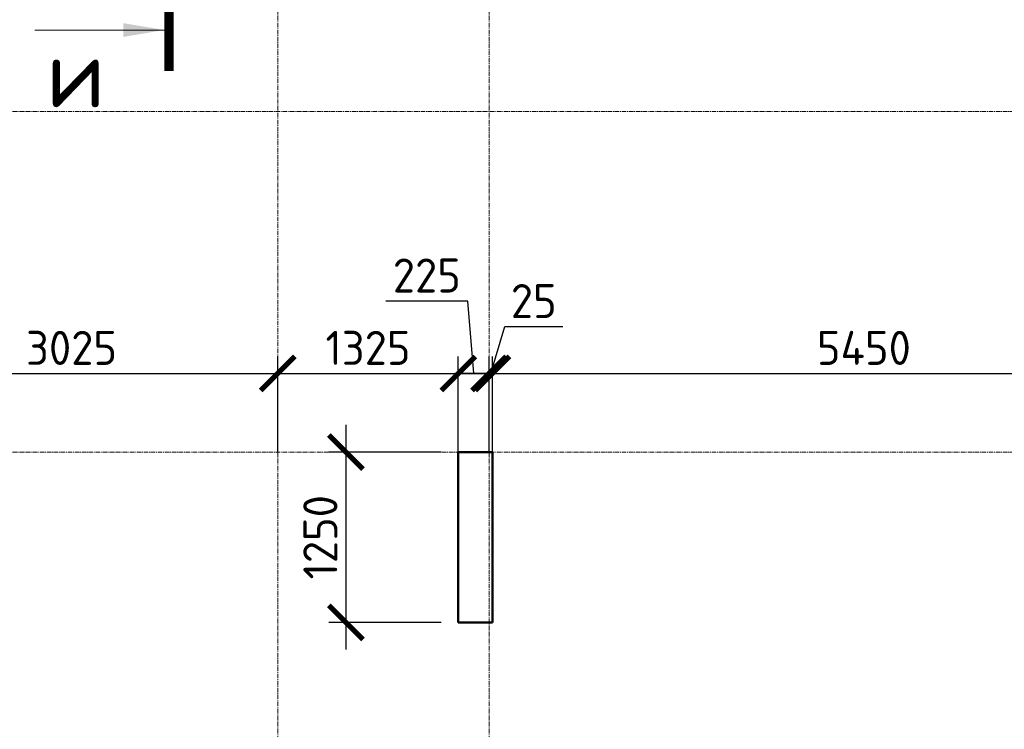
# Model space of a CAD drawing. Header units: millimetres. Extents: x 376598 to 1249954, y -318491 to -22134.
# Tile 46 of 256: x 469109 to 476332, y -133743 to -128535. Entities that reach past the tile are written whole.
import ezdxf

# ---------------------------------------------------------------- set-up
doc = ezdxf.new("R2010")
doc.units = ezdxf.units.MM
doc.linetypes.add('______5', pattern=[1100, 800, -100, 100, -100])
doc.linetypes.add('осевая', pattern=[50.8, 31.75, -6.35, 6.35, -6.35])
for name, color, linetype, lineweight in [('Конструкции 0.5', 5, 'Continuous', 50), ('Оси', 40, '______5', 18), ('РАЗМЕРЫ', 1, 'Continuous', 9), ('Узлы', 7, 'Continuous', 0)]:
    doc.layers.add(name, color=color, linetype=linetype, lineweight=lineweight)
doc.styles.add('GOST-2.304_Type-B', font='GOST_Common.ttf')
doc.dimstyles.new('СПДС', dxfattribs={"dimscale": 100, "dimtxt": 2.5, "dimasz": 2.5, "dimexe": 1.25, "dimexo": 0, "dimtad": 1, "dimdec": 0, "dimtxsty": 'GOST-2.304_Type-B', "dimblk": 'ARCHTICK', "dimcen": 2.5, "dimdle": 2, "dimadec": 0, "dimazin": 2, "dimtfac": 0.75, "dimtdec": 0, "dimtmove": 1, "dimatfit": 3, "dimfxl": 1, "dimtolj": 1, "dimarcsym": 1})

# ---------------------------------------------------------------- blocks, each defined once
blk = doc.blocks.new('оси 2.2-2.3')
at = {"layer": 'Оси', "color": 16, "linetype": 'осевая', "lineweight": 0, "transparency": 33554687}
for p, q in [((494304.9, -104267.9), (494304.9, -134893.5)), ((495854.9, -104267.9), (495854.9, -134893.5)), ((468076.3, -119495.4), (524372.9, -119495.4)), ((468076.3, -121995.4), (524372.9, -121995.4))]:
    blk.add_line(p, q, dxfattribs=at)
blk = doc.blocks.new('_ArchTick')
at = {"color": 0, "linetype": 'ByBlock', "const_width": 0.15}
blk.add_lwpolyline([(-0.5, -0.5), (0.5, 0.5)], dxfattribs=at)
blk = doc.blocks.new('*D195')
at = {"layer": 'DEFPOINTS', "color": 0, "lineweight": 0, "transparency": 16777216}
for p in [(471002.1, -131131.4), (467976.8, -131708.7), (471002.1, -131708.7)]:
    blk.add_point(p, dxfattribs=at)
at = {"layer": 'РАЗМЕРЫ', "color": 0, "lineweight": -2, "transparency": 16777216}
for p, q in [((467976.8, -131708.7), (467976.8, -131006.4)), ((471002.1, -131708.7), (471002.1, -131006.4)), ((467776.8, -131131.4), (471202.1, -131131.4))]:
    blk.add_line(p, q, dxfattribs=at)
at = {"layer": 'РАЗМЕРЫ', "color": 0, "lineweight": -2, "transparency": 16777216, "xscale": 250, "yscale": 250, "zscale": 250, "rotation": 180}
blk.add_blockref('_ArchTick', (467976.8, -131131.4), dxfattribs=at)
at = {"layer": 'РАЗМЕРЫ', "color": 0, "lineweight": -2, "transparency": 16777216, "xscale": 250, "yscale": 250, "zscale": 250}
blk.add_blockref('_ArchTick', (471002.1, -131131.4), dxfattribs=at)
at = {"layer": 'РАЗМЕРЫ', "color": 0, "lineweight": 0, "transparency": 16777216, "insert": (469489.4, -130943.9), "char_height": 250, "attachment_point": 5, "style": 'GOST-2.304_Type-B'}
blk.add_mtext('\\A1;3025', dxfattribs=at)
blk = doc.blocks.new('*D196')
at = {"layer": 'DEFPOINTS', "color": 0, "lineweight": 0, "transparency": 16777216}
for p in [(472326.8, -131131.4), (471002.1, -131708.7), (472326.8, -131708.7)]:
    blk.add_point(p, dxfattribs=at)
at = {"layer": 'РАЗМЕРЫ', "color": 0, "lineweight": -2, "transparency": 16777216}
for p, q in [((471002.1, -131708.7), (471002.1, -131006.4)), ((472326.8, -131708.7), (472326.8, -131006.4)), ((470802.1, -131131.4), (472526.8, -131131.4))]:
    blk.add_line(p, q, dxfattribs=at)
at = {"layer": 'РАЗМЕРЫ', "color": 0, "lineweight": -2, "transparency": 16777216, "xscale": 250, "yscale": 250, "zscale": 250, "rotation": 180}
blk.add_blockref('_ArchTick', (471002.1, -131131.4), dxfattribs=at)
at = {"layer": 'РАЗМЕРЫ', "color": 0, "lineweight": -2, "transparency": 16777216, "xscale": 250, "yscale": 250, "zscale": 250}
blk.add_blockref('_ArchTick', (472326.8, -131131.4), dxfattribs=at)
at = {"layer": 'РАЗМЕРЫ', "color": 0, "lineweight": 0, "transparency": 16777216, "insert": (471664.4, -130943.9), "char_height": 250, "attachment_point": 5, "style": 'GOST-2.304_Type-B'}
blk.add_mtext('\\A1;1325', dxfattribs=at)
blk = doc.blocks.new('*D197')
at = {"layer": 'DEFPOINTS', "color": 0, "lineweight": 0, "transparency": 16777216}
for p in [(472552.1, -131131.4), (472326.8, -131708.7), (472552.1, -131708.7)]:
    blk.add_point(p, dxfattribs=at)
at = {"layer": 'РАЗМЕРЫ', "color": 0, "lineweight": -2, "transparency": 16777216}
for p, q in [((472395.7, -130600.2), (471795.7, -130600.2)), ((472439.4, -131131.4), (472395.7, -130600.2)), ((472326.8, -131708.7), (472326.8, -131006.4)), ((472552.1, -131708.7), (472552.1, -131006.4)), ((472126.8, -131131.4), (472752.1, -131131.4))]:
    blk.add_line(p, q, dxfattribs=at)
at = {"layer": 'РАЗМЕРЫ', "color": 0, "lineweight": -2, "transparency": 16777216, "xscale": 250, "yscale": 250, "zscale": 250, "rotation": 180}
blk.add_blockref('_ArchTick', (472326.8, -131131.4), dxfattribs=at)
at = {"layer": 'РАЗМЕРЫ', "color": 0, "lineweight": -2, "transparency": 16777216, "xscale": 250, "yscale": 250, "zscale": 250}
blk.add_blockref('_ArchTick', (472552.1, -131131.4), dxfattribs=at)
at = {"layer": 'РАЗМЕРЫ', "color": 0, "lineweight": 0, "transparency": 16777216, "insert": (472095.7, -130412.7), "char_height": 250, "attachment_point": 5, "style": 'GOST-2.304_Type-B'}
blk.add_mtext('\\A1;225', dxfattribs=at)
blk = doc.blocks.new('*D198')
at = {"layer": 'DEFPOINTS', "color": 0, "lineweight": 0, "transparency": 16777216}
for p in [(472576.8, -131131.4), (472552.1, -131708.7), (472576.8, -131708.7)]:
    blk.add_point(p, dxfattribs=at)
at = {"layer": 'РАЗМЕРЫ', "color": 0, "lineweight": -2, "transparency": 16777216}
for p, q in [((472564.4, -131131.4), (472667.6, -130787.7)), ((472667.6, -130787.7), (473092.6, -130787.7)), ((472552.1, -131708.7), (472552.1, -131006.4)), ((472576.8, -131708.7), (472576.8, -131006.4)), ((472552.1, -131131.4), (472302.1, -131131.4)), ((472552.1, -131131.4), (472576.8, -131131.4)), ((472552.1, -131131.4), (472576.8, -131131.4)), ((472576.8, -131131.4), (472826.8, -131131.4))]:
    blk.add_line(p, q, dxfattribs=at)
at = {"layer": 'РАЗМЕРЫ', "color": 0, "lineweight": -2, "transparency": 16777216, "xscale": 250, "yscale": 250, "zscale": 250}
blk.add_blockref('_ArchTick', (472552.1, -131131.4), dxfattribs=at)
at = {"layer": 'РАЗМЕРЫ', "color": 0, "lineweight": -2, "transparency": 16777216, "xscale": 250, "yscale": 250, "zscale": 250, "rotation": 180}
blk.add_blockref('_ArchTick', (472576.8, -131131.4), dxfattribs=at)
at = {"layer": 'РАЗМЕРЫ', "color": 0, "lineweight": 0, "transparency": 16777216, "insert": (472880.1, -130600.2), "char_height": 250, "attachment_point": 5, "style": 'GOST-2.304_Type-B'}
blk.add_mtext('\\A1;25', dxfattribs=at)
blk = doc.blocks.new('*D199')
at = {"layer": 'DEFPOINTS', "color": 0, "lineweight": 0, "transparency": 16777216}
for p in [(478026.8, -131131.4), (472576.8, -131708.7), (478026.8, -131708.7)]:
    blk.add_point(p, dxfattribs=at)
at = {"layer": 'РАЗМЕРЫ', "color": 0, "lineweight": -2, "transparency": 16777216}
for p, q in [((472576.8, -131708.7), (472576.8, -131006.4)), ((478026.8, -131708.7), (478026.8, -131006.4)), ((472376.8, -131131.4), (478226.8, -131131.4))]:
    blk.add_line(p, q, dxfattribs=at)
at = {"layer": 'РАЗМЕРЫ', "color": 0, "lineweight": -2, "transparency": 16777216, "xscale": 250, "yscale": 250, "zscale": 250, "rotation": 180}
blk.add_blockref('_ArchTick', (472576.8, -131131.4), dxfattribs=at)
at = {"layer": 'РАЗМЕРЫ', "color": 0, "lineweight": -2, "transparency": 16777216, "xscale": 250, "yscale": 250, "zscale": 250}
blk.add_blockref('_ArchTick', (478026.8, -131131.4), dxfattribs=at)
at = {"layer": 'РАЗМЕРЫ', "color": 0, "lineweight": 0, "transparency": 16777216, "insert": (475301.8, -130943.9), "char_height": 250, "attachment_point": 5, "style": 'GOST-2.304_Type-B'}
blk.add_mtext('\\A1;5450', dxfattribs=at)
blk = doc.blocks.new('*D216')
at = {"layer": 'DEFPOINTS', "color": 0, "lineweight": 0, "transparency": 16777216}
for p in [(472201.8, -131708.7), (471502.1, -132958.7), (472201.8, -132958.7)]:
    blk.add_point(p, dxfattribs=at)
at = {"layer": 'РАЗМЕРЫ', "color": 0, "lineweight": -2, "transparency": 16777216}
for p, q in [((471502.1, -131508.7), (471502.1, -133158.7)), ((472201.8, -131708.7), (471377.1, -131708.7)), ((472201.8, -132958.7), (471377.1, -132958.7))]:
    blk.add_line(p, q, dxfattribs=at)
at = {"layer": 'РАЗМЕРЫ', "color": 0, "lineweight": -2, "transparency": 16777216, "xscale": 250, "yscale": 250, "zscale": 250}
for p, rotation in [((471502.1, -131708.7), 90), ((471502.1, -132958.7), 270)]:
    blk.add_blockref('_ArchTick', p, dxfattribs=dict(at, rotation=rotation))
at = {"layer": 'РАЗМЕРЫ', "color": 0, "lineweight": 0, "transparency": 16777216, "insert": (471314.6, -132333.7), "char_height": 250, "attachment_point": 5, "rotation": 90, "style": 'GOST-2.304_Type-B'}
blk.add_mtext('\\A1;1250', dxfattribs=at)

msp = doc.modelspace()

# ---------------------------------------------------------------- linework, layer by layer
at = {"layer": 'Конструкции 0.5'}
for p, q in [((472576.8, -131708.7, 3100), (472326.8, -131708.7, 3100)), ((472326.8, -131708.7, 3100), (472326.8, -131828.7, 3100)), ((472576.8, -131888.7, 3100), (472576.8, -131708.7, 3100)), ((472326.8, -131828.7, 3100), (472326.8, -132958.7, 3100)), ((472576.8, -132008.7, 3100), (472576.8, -131888.7, 3100)), ((472576.8, -132958.7, 3100), (472576.8, -132008.7, 3100)), ((472326.8, -132958.7, 3100), (472552, -132958.7, 3100)), ((472552, -132958.7, 3100), (472576.8, -132958.7, 3100))]:
    msp.add_line(p, q, dxfattribs=at)
at = {"layer": 'Узлы', "color": 1, "linetype": 'Continuous', "lineweight": 0}
msp.add_line((470169.8, -128611, 3260), (469219.8, -128611, 3260), dxfattribs=at)
at = {"layer": 'Узлы', "color": 1, "linetype": 'Continuous', "lineweight": 0, "const_width": 70, "elevation": 3260}
msp.add_lwpolyline([(470204.8, -128911), (470204.8, -127911)], dxfattribs=at)
at = {"layer": 'Узлы', "color": 1, "linetype": 'Continuous', "lineweight": 0}
msp.add_solid([(470169.8, -128611, 3260), (469869.4, -128661.3, 3260), (469869.4, -128560.7, 3260)], dxfattribs=at)

# ---------------------------------------------------------------- block references
at = {"layer": 'РАЗМЕРЫ', "color": 1}
msp.add_blockref('оси 2.2-2.3', (-23302.9, -9713.4, 3100), dxfattribs=at)

# ---------------------------------------------------------------- texts
at = {"layer": 'Узлы', "color": 1, "linetype": 'Continuous', "lineweight": 0, "insert": (469519.8, -128928.6, 3260), "char_height": 500, "attachment_point": 5, "style": 'GOST-2.304_Type-B'}
msp.add_mtext_dynamic_manual_height_columns('и', width=723.88, gutter_width=25, heights=[0], dxfattribs=at)

# ---------------------------------------------------------------- dimensions: what is measured, and where the dimension line sits
at = {"layer": 'РАЗМЕРЫ', "color": 1, "lineweight": 0}
dim = msp.add_linear_dim(base=(472552.1, -131131.4, 3100), p1=(472326.8, -131708.7, 3100), p2=(472552.1, -131708.7, 3100), dimstyle='СПДС', dxfattribs=at)
dim.commit()
dim.dimension.update_dxf_attribs({"geometry": '*D197', "text_midpoint": (472333.2, -130600.2, 3100), "dimtype": 160})
for base, p1, p2, picture, middle in [((472576.8, -131131.4, 3100), (472552.1, -131708.7, 3100), (472576.8, -131708.7, 3100), '*D198', (472730.1, -130600.2, 3100)), ((471002.1, -131131.4, 3100), (467976.8, -131708.7, 3100), (471002.1, -131708.7, 3100), '*D195', (469489.4, -130943.9, 3100)), ((472326.8, -131131.4, 3100), (471002.1, -131708.7, 3100), (472326.8, -131708.7, 3100), '*D196', (471664.4, -130943.9, 3100)), ((478026.8, -131131.4, 3100), (472576.8, -131708.7, 3100), (478026.8, -131708.7, 3100), '*D199', (475301.8, -130943.9, 3100))]:
    dim = msp.add_linear_dim(base=base, p1=p1, p2=p2, dimstyle='СПДС', dxfattribs=at)
    dim.commit()
    dim.dimension.update_dxf_attribs({"geometry": picture, "text_midpoint": middle})
dim = msp.add_linear_dim(base=(471502.1, -132958.7, 3100), p1=(472201.8, -131708.7, 3100), p2=(472201.8, -132958.7, 3100), angle=90, dimstyle='СПДС', dxfattribs=at)
dim.commit()
dim.dimension.update_dxf_attribs({"geometry": '*D216', "text_midpoint": (471314.6, -132333.7, 3100)})

doc.saveas('drawing.dxf')
